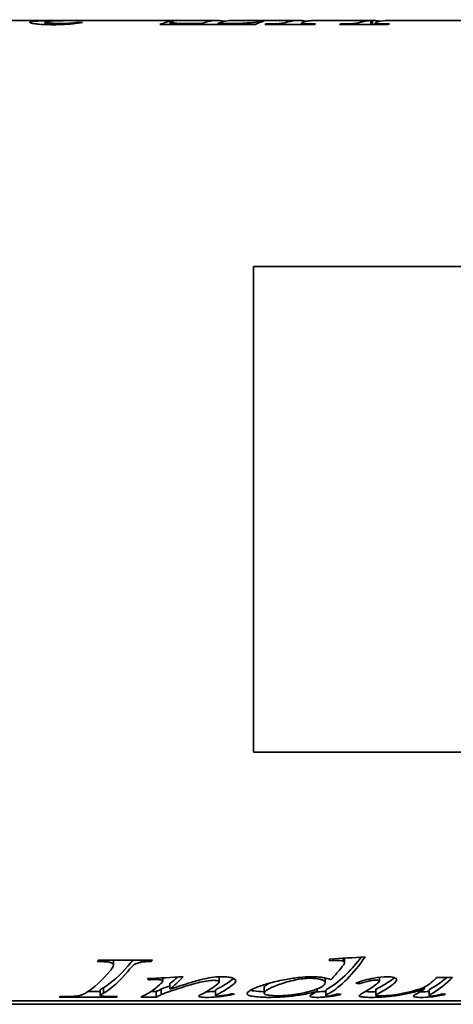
# Model space of a CAD drawing. Header units: millimetres. Extents: x 362 to 898, y 193 to 699.
# Tile 3 of 5: x 493 to 570, y 388 to 562. Entities that reach past the tile are written whole.
import ezdxf

# ---------------------------------------------------------------- set-up
doc = ezdxf.new("R2010")
doc.units = ezdxf.units.MM
doc.header["$LTSCALE"] = 3
doc.layers.add('Krawędzie widoczne(ISO)', color=7, linetype='Continuous', lineweight=35, true_color=0x262659)

msp = doc.modelspace()

# ---------------------------------------------------------------- linework, layer by layer
at = {"layer": 'Krawędzie widoczne(ISO)'}
for p, q in [((497.39, 562.3), (491.08, 562.3)), ((497.8, 561.57), (497.8, 562.04)), ((499.99, 562.24), (499.99, 562.27)), ((528.32, 562.3), (501.73, 562.3)), ((503.82, 561.86), (503.82, 561.98)), ((505.06, 562.29), (505.06, 562.29)), ((535.06, 561.6), (518.16, 561.6)), ((519.98, 562.15), (520.57, 562.15)), ((519.98, 561.6), (519.98, 562.15)), ((520.26, 561.6), (520.26, 561.98)), ((523.77, 561.76), (525.58, 561.76)), ((525.58, 561.6), (525.58, 561.76)), ((526.06, 561.93), (526.06, 561.93)), ((528.39, 561.76), (529.65, 561.76)), ((528.39, 561.6), (528.39, 561.76)), ((542.78, 562.3), (531.18, 562.3)), ((536.01, 562.15), (536.6, 562.15)), ((536.01, 561.98), (536.01, 562.15)), ((545.59, 561.6), (536.75, 561.6)), ((536.94, 561.6), (536.94, 561.68)), ((538.62, 561.6), (538.62, 561.7)), ((543.27, 561.6), (543.27, 561.82)), ((555.53, 562.29), (545.3, 562.29)), ((545.59, 562.3), (555.85, 562.3)), ((545.59, 562.29), (545.59, 562.3)), ((555.87, 562.3), (545.61, 562.3)), ((558.66, 561.6), (549.99, 561.6)), ((550.16, 561.6), (550.16, 561.68)), ((551.77, 561.6), (551.77, 561.7)), ((555.53, 561.6), (555.53, 562.29)), ((555.85, 561.6), (555.85, 562.3)), ((556.34, 561.6), (556.34, 561.82)), ((581.86, 562.3), (558.71, 562.3)), ((620.72, 518.72), (534.72, 518.72)), ((534.72, 518.72), (534.72, 432.72)), ((534.72, 432.72), (620.72, 432.72)), ((507.26, 395.89), (516.82, 395.89)), ((509.92, 395.89), (509.92, 395.06)), ((514.86, 395.89), (514.86, 395.52)), ((516.62, 395.89), (516.62, 395.63)), ((548.23, 396.06), (548.23, 395.79)), ((550.62, 396.21), (550.62, 395.72)), ((550.91, 396.23), (550.91, 395.46)), ((552.79, 394.15), (552.79, 394.15)), ((512.18, 393.56), (512.18, 393.56)), ((516.1, 392.61), (516.1, 392.41)), ((518.66, 392.75), (518.66, 392.17)), ((528.65, 392.93), (528.65, 392.07)), ((547.46, 392.72), (547.46, 391.93)), ((552.08, 393.33), (552.08, 393.33)), ((557.1, 392.86), (557.1, 392.2)), ((567.23, 392.82), (570.03, 392.82)), ((507.55, 390.62), (507.55, 389.63)), ((508.14, 391), (508.14, 390.01)), ((509.16, 390.7), (509.16, 390.7)), ((509.99, 391.36), (509.99, 391.36)), ((518.39, 390.76), (518.39, 389.77)), ((519.9, 391.74), (519.9, 390.76)), ((521.03, 391.7), (521.03, 391.7)), ((521.63, 392.26), (521.63, 392.26)), ((528.01, 390.61), (528.01, 389.62)), ((529.95, 390.72), (529.95, 390.72)), ((530.52, 391.11), (530.52, 391.11)), ((536.65, 391.01), (536.65, 390.02)), ((546.05, 390.78), (546.05, 390.36)), ((547.9, 390.82), (547.9, 390.82)), ((549.87, 391.19), (549.87, 391.19)), ((553.48, 392.02), (553.48, 391.71)), ((556.42, 390.66), (556.42, 389.67)), ((565.06, 391.13), (565.06, 390.79)), ((567.58, 390.72), (567.58, 390.72)), ((510.43, 389.35), (500.26, 389.35)), ((507.55, 390.34), (505.42, 390.34)), ((508.65, 390.34), (508.65, 390.34)), ((508.8, 390.45), (508.8, 390.45)), ((510.43, 389.43), (510.43, 389.35)), ((517.49, 389.35), (514.74, 389.35)), ((517.49, 390.34), (516.55, 390.34)), ((517.49, 390.34), (517.49, 389.35)), ((527.77, 390.33), (527.77, 390.33)), ((529.64, 390.53), (529.64, 390.53)), ((547.58, 390.58), (547.58, 389.59)), ((549, 390.53), (549, 390.53)), ((557.95, 390.57), (557.95, 390.57)), ((565.9, 390.6), (565.9, 389.61)), ((567.26, 390.49), (567.26, 390.49)), ((662.75, 388.7), (362.25, 388.7)), ((452.75, 388.06), (662.75, 388.06))]:
    msp.add_line(p, q, dxfattribs=at)
for centre, major_axis, ratio, start_param, end_param in [((504.08, -237.67), (861.49, -140.79), 0.91409, 1.718709, 1.71939), ((536.85, 465.93), (3.95, 96.36), 0.313827, 0.126667, 0.13315), ((545.67, 469.09), (3.13, 93.2), 0.26112, 0.124471, 0.131063), ((550.07, 469.09), (3.13, 93.2), 0.26112, 0.124471, 0.131063), ((558.76, 465.93), (3.95, 96.36), 0.313827, 0.126667, 0.13315), ((507.15, 484.36), (12.59, 95.62), 0.290505, 3.56351, 3.570876), ((516.72, 482.82), (-11.27, -94.1), 0.266417, 0.418602, 0.426034), ((551.4, 3521.29), (3183.99, 1257.72), 0.901195, 4.369457, 4.371331), ((519.12, 3026.91), (2375.67, 1412.58), 0.937961, 4.202473, 4.204809), ((516.02, 480.38), (6.51, -91.67), 0.225273, 5.974135, 5.981681), ((567.01, 482), (-7.73, -93.29), 0.257552, 0.302821, 0.319816), ((553.2, 639.62), (-88.87, 241.07), 0.785012, 2.70116, 2.703896), ((500.39, 488.86), (-4.95, -100.15), 0.363625, 0.131575, 0.1388), ((510.53, 483.41), (-3.6, -94.7), 0.287713, 0.127756, 0.135187), ((531.06, 707.72), (84.8, -310.92), 0.842987, 5.969242, 5.971318), ((549.98, 703.49), (81.5, -307.24), 0.841259, 5.976584, 5.97892), ((568.5, 617.05), (47.37, -225.36), 0.77873, 6.018007, 6.021041)]:
    msp.add_ellipse(centre, major_axis=major_axis, ratio=ratio, start_param=start_param, end_param=end_param, dxfattribs=at)
for points, knots in [([(495.05, 561.98), (495.05, 562.03), (495.15, 562.07), (495.62, 562.15), (496, 562.17), (496.56, 562.21), (497.07, 562.22), (498.34, 562.26), (499.18, 562.27), (499.99, 562.27)], [-0.583669, -0.583669, -0.583669, -0.583669, -0.5286535, -0.5286535, -0.4527086, -0.4527086, -0.2626508, -0.2626508, 0, 0, 0, 0]), ([(499.34, 561.55), (498.73, 561.55), (498.11, 561.56), (496.9, 561.62), (496.49, 561.66), (495.87, 561.73), (495.57, 561.78), (495.26, 561.85), (495.18, 561.88), (495.07, 561.93), (495.05, 561.96), (495.05, 561.98)], [-0.5229644, -0.5229644, -0.5229644, -0.5229644, -0.427974, -0.427974, -0.3233034, -0.3233034, -0.170588, -0.170588, -0.0876643, -0.0876643, 0, 0, 0, 0]), ([(499.99, 562.27), (499.46, 562.28), (498.96, 562.29), (497.98, 562.3), (497.65, 562.3), (497.42, 562.3), (497.4, 562.3), (497.39, 562.3)], [-0.5439878, -0.5439878, -0.5439878, -0.5439878, -0.4464116, -0.4464116, -0.3315822, -0.3315822, -0.3219319, -0.3219319, -0.3219319, -0.3219319]), ([(499.2, 562.22), (498.98, 562.21), (498.77, 562.2), (498.42, 562.17), (498.27, 562.16), (498.03, 562.13), (497.94, 562.12), (497.83, 562.08), (497.8, 562.06), (497.8, 562.04)], [-0.3365741, -0.3365741, -0.3365741, -0.3365741, -0.2476303, -0.2476303, -0.1644438, -0.1644438, -0.0832343, -0.0832343, 0, 0, 0, 0]), ([(497.8, 562.04), (497.8, 562.01), (497.86, 561.97), (498.19, 561.9), (498.44, 561.86), (498.88, 561.82), (499.17, 561.8), (499.68, 561.77), (499.85, 561.77), (500.21, 561.76), (500.4, 561.76), (500.58, 561.76)], [-0.3561044, -0.3561044, -0.3561044, -0.3561044, -0.294453, -0.294453, -0.2214412, -0.2214412, -0.1097987, -0.1097987, -0.0558894, -0.0558894, 0, 0, 0, 0]), ([(505.06, 562.29), (503.9, 562.28), (502.71, 562.28), (500.75, 562.26), (499.9, 562.24), (499.2, 562.22)], [-0.6352247, -0.6352247, -0.6352247, -0.6352247, -0.2841563, -0.2841563, 0, 0, 0, 0]), ([(504.41, 561.96), (504.15, 561.91), (503.83, 561.86), (502.97, 561.74), (502.52, 561.69), (501.82, 561.63), (501.36, 561.6), (500.37, 561.56), (499.86, 561.55), (499.34, 561.55)], [-0.4962423, -0.4962423, -0.4962423, -0.4962423, -0.4145905, -0.4145905, -0.3134091, -0.3134091, -0.1554796, -0.1554796, 0, 0, 0, 0]), ([(499.89, 562.28), (500.15, 562.29), (500.48, 562.29), (501.36, 562.3), (501.96, 562.3), (502.86, 562.3), (503.28, 562.3), (504.16, 562.3), (504.6, 562.29), (505.06, 562.29)], [-0.5514946, -0.5514946, -0.5514946, -0.5514946, -0.4362528, -0.4362528, -0.2698367, -0.2698367, -0.1364288, -0.1364288, 0, 0, 0, 0]), ([(500.58, 561.76), (500.89, 561.76), (501.18, 561.76), (501.76, 561.78), (502.04, 561.8), (502.59, 561.84), (502.85, 561.86), (503.36, 561.92), (503.6, 561.95), (503.82, 561.98)], [-0.4120384, -0.4120384, -0.4120384, -0.4120384, -0.3215512, -0.3215512, -0.2274321, -0.2274321, -0.1221824, -0.1221824, 0, 0, 0, 0]), ([(518.16, 561.6), (518.46, 561.73), (518.77, 561.83), (519.37, 562.01), (519.67, 562.09), (519.98, 562.15)], [-0.6118957, -0.6118957, -0.6118957, -0.6118957, -0.3059478, -0.3059478, 0, 0, 0, 0]), ([(520.26, 561.98), (520.26, 561.95), (520.31, 561.92), (520.5, 561.87), (520.58, 561.86), (520.76, 561.83), (520.86, 561.82), (520.98, 561.81)], [-0.200493, -0.200493, -0.200493, -0.200493, -0.0941417, -0.0941417, -0.0467778, -0.0467778, 0, 0, 0, 0]), ([(529.65, 561.76), (530.48, 561.76), (531.39, 561.77), (533.04, 561.81), (533.57, 561.85), (534.56, 561.92), (534.92, 561.96), (535.53, 562.05), (535.81, 562.1), (536.01, 562.15)], [-0.4917243, -0.4917243, -0.4917243, -0.4917243, -0.4227615, -0.4227615, -0.3509977, -0.3509977, -0.2281265, -0.2281265, 0, 0, 0, 0]), ([(536.6, 562.15), (536.35, 562.09), (536.09, 562.01), (535.57, 561.83), (535.31, 561.73), (535.06, 561.6)], [-0.604441, -0.604441, -0.604441, -0.604441, -0.3022205, -0.3022205, 0, 0, 0, 0]), ([(539.77, 561.8), (539.98, 561.83), (540.17, 561.87), (540.52, 561.96), (540.71, 562.01), (540.86, 562.05)], [-0.2793179, -0.2793179, -0.2793179, -0.2793179, -0.1667762, -0.1667762, 0, 0, 0, 0]), ([(543.72, 562.05), (543.59, 562.01), (543.47, 561.97), (543.32, 561.9), (543.27, 561.86), (543.27, 561.82)], [-0.2446863, -0.2446863, -0.2446863, -0.2446863, -0.1026943, -0.1026943, 0, 0, 0, 0]), ([(543.27, 561.82), (543.27, 561.8), (543.34, 561.77), (543.47, 561.75), (543.6, 561.72), (543.81, 561.71), (544.09, 561.69), (544.37, 561.68), (544.92, 561.68), (545.75, 561.68)], [0, 0, 0, 0, 1, 1, 1, 2, 2, 2, 3, 3, 3, 3]), ([(545.3, 562.29), (545.04, 562.28), (544.78, 562.25), (544.25, 562.17), (543.98, 562.12), (543.72, 562.05)], [-0.5672626, -0.5672626, -0.5672626, -0.5672626, -0.2836313, -0.2836313, 0, 0, 0, 0]), ([(552.89, 561.8), (553.08, 561.83), (553.25, 561.87), (553.61, 561.95), (553.8, 562), (553.97, 562.05)], [-0.2869162, -0.2869162, -0.2869162, -0.2869162, -0.1689798, -0.1689798, 0, 0, 0, 0]), ([(553.97, 562.05), (554.23, 562.12), (554.49, 562.17), (555.01, 562.25), (555.27, 562.28), (555.53, 562.29)], [-0.568493, -0.568493, -0.568493, -0.568493, -0.2842465, -0.2842465, 0, 0, 0, 0]), ([(555.85, 562.3), (556.19, 562.3), (556.53, 562.28), (557.01, 562.21), (557.15, 562.19), (557.29, 562.16)], [-0.7353216, -0.7353216, -0.7353216, -0.7353216, -0.3676608, -0.3676608, -0.2138089, -0.2138089, -0.2138089, -0.2138089]), ([(556.81, 562.05), (556.67, 562.01), (556.54, 561.97), (556.39, 561.9), (556.34, 561.86), (556.34, 561.82)], [-0.2437466, -0.2437466, -0.2437466, -0.2437466, -0.1000813, -0.1000813, 0, 0, 0, 0]), ([(556.34, 561.82), (556.34, 561.8), (556.41, 561.77), (556.54, 561.75), (556.68, 561.72), (556.89, 561.71), (557.17, 561.69), (557.46, 561.68), (558.02, 561.68), (558.85, 561.68)], [0, 0, 0, 0, 1, 1, 1, 2, 2, 2, 3, 3, 3, 3]), ([(553.86, 396.43), (553.02, 395.32), (552.18, 394.34), (550.26, 392.42), (549.19, 391.57), (548.11, 390.94)], [-2.041405, -2.041405, -2.041405, -2.041405, -1.14513, -1.14513, 0, 0, 0, 0]), ([(509.92, 395.06), (509.92, 395.17), (509.83, 395.28), (509.67, 395.36), (509.51, 395.45), (509.26, 395.52), (508.94, 395.56), (508.61, 395.61), (507.98, 395.63), (507.04, 395.63)], [0, 0, 0, 0, 1, 1, 1, 2, 2, 2, 3, 3, 3, 3]), ([(509.36, 394.03), (509.52, 394.22), (509.67, 394.42), (509.85, 394.75), (509.92, 394.91), (509.92, 395.06)], [-0.2807037, -0.2807037, -0.2807037, -0.2807037, -0.1143595, -0.1143595, 0, 0, 0, 0]), ([(514.86, 395.52), (514.62, 395.47), (514.4, 395.42), (514.01, 395.3), (513.85, 395.23), (513.65, 395.12), (513.61, 395.1), (513.42, 394.97), (513.24, 394.79), (512.87, 394.4), (512.66, 394.14), (512.47, 393.9)], [-0.4396842, -0.4396842, -0.4396842, -0.4396842, -0.3990667, -0.3990667, -0.3600582, -0.3600582, -0.3449242, -0.3449242, -0.2149452, -0.2149452, 0, 0, 0, 0]), ([(548.46, 392.42), (548.75, 392.72), (549.04, 393.03), (549.63, 393.69), (549.92, 394.04), (550.21, 394.4)], [-0.6356748, -0.6356748, -0.6356748, -0.6356748, -0.3178374, -0.3178374, 0, 0, 0, 0]), ([(518.66, 392.17), (518.66, 392.25), (518.55, 392.31), (518.33, 392.37), (518.11, 392.43), (517.85, 392.46), (517.53, 392.46)], [0, 0, 0, 0, 1, 1, 1, 2, 2, 2, 2]), ([(519.9, 390.76), (520.94, 391.07), (522.05, 391.43), (523.84, 391.99), (524.73, 392.27), (525.63, 392.49), (525.8, 392.53), (526.54, 392.69), (527.1, 392.79), (528.22, 392.92), (528.76, 392.95), (529.32, 392.95)], [-2.38188, -2.38188, -2.38188, -2.38188, -1.17967, -1.17967, -0.440911, -0.440911, -0.358172, -0.358172, -0.166986, -0.166986, 0, 0, 0, 0]), ([(529.32, 392.95), (529.48, 392.95), (529.65, 392.95), (529.96, 392.93), (530.11, 392.91), (530.54, 392.85), (530.77, 392.8), (531.15, 392.68), (531.31, 392.6), (531.54, 392.43), (531.59, 392.33), (531.59, 392.24)], [-0.3437168, -0.3437168, -0.3437168, -0.3437168, -0.3044631, -0.3044631, -0.2672855, -0.2672855, -0.1916055, -0.1916055, -0.1014438, -0.1014438, 0, 0, 0, 0]), ([(533.63, 389.95), (533.63, 390.08), (533.73, 390.2), (534.08, 390.49), (534.36, 390.64), (534.99, 390.93), (535.29, 391.05), (536.15, 391.39), (536.89, 391.63), (538.59, 392.08), (539.53, 392.29), (540.55, 392.48)], [-1.160811, -1.160811, -1.160811, -1.160811, -1.016855, -1.016855, -0.858538, -0.858538, -0.72256, -0.72256, -0.362005, -0.362005, 0, 0, 0, 0]), ([(544.78, 392.67), (544.33, 392.67), (543.9, 392.65), (543, 392.55), (542.56, 392.47), (541.11, 392.17), (540.18, 391.87), (539.32, 391.57), (539.21, 391.53), (538.35, 391.21), (537.7, 390.94), (536.88, 390.44), (536.65, 390.23), (536.65, 390.02)], [-1.474321, -1.474321, -1.474321, -1.474321, -1.339012, -1.339012, -1.186463, -1.186463, -0.799134, -0.799134, -0.740983, -0.740983, -0.345882, -0.345882, 0, 0, 0, 0]), ([(540.55, 392.48), (541.29, 392.62), (542.08, 392.74), (543.6, 392.9), (544.33, 392.95), (545.07, 392.95)], [-0.4831889, -0.4831889, -0.4831889, -0.4831889, -0.2211609, -0.2211609, 0, 0, 0, 0]), ([(547.46, 391.93), (547.46, 391.98), (547.44, 392.04), (547.36, 392.15), (547.31, 392.2), (547.07, 392.35), (546.85, 392.42), (546.45, 392.53), (546.17, 392.58), (545.51, 392.66), (545.15, 392.67), (544.78, 392.67)], [-0.3338364, -0.3338364, -0.3338364, -0.3338364, -0.3025672, -0.3025672, -0.2735795, -0.2735795, -0.2120407, -0.2120407, -0.1102002, -0.1102002, 0, 0, 0, 0]), ([(545.07, 392.95), (545.4, 392.95), (545.74, 392.94), (546.47, 392.89), (546.75, 392.85), (547.2, 392.78), (547.46, 392.72), (547.97, 392.59), (548.23, 392.51), (548.46, 392.42)], [-0.3140499, -0.3140499, -0.3140499, -0.3140499, -0.2642932, -0.2642932, -0.2044559, -0.2044559, -0.1103136, -0.1103136, 0, 0, 0, 0]), ([(552.91, 391.82), (553.37, 391.99), (553.89, 392.17), (554.96, 392.47), (555.5, 392.6), (556.1, 392.71)], [-0.4495311, -0.4495311, -0.4495311, -0.4495311, -0.2082549, -0.2082549, 0, 0, 0, 0]), ([(556.51, 392.35), (556.37, 392.35), (556.24, 392.34), (555.97, 392.32), (555.84, 392.31), (555.67, 392.28), (555.62, 392.28), (555.47, 392.25), (555.33, 392.22), (554.64, 392.04), (553.82, 391.81), (553.48, 391.71)], [-0.2867722, -0.2867722, -0.2867722, -0.2867722, -0.2462303, -0.2462303, -0.2037422, -0.2037422, -0.187555, -0.187555, -0.1495685, -0.1495685, 0, 0, 0, 0]), ([(557.1, 392.2), (557.1, 392.24), (557.04, 392.27), (556.91, 392.3), (556.79, 392.33), (556.66, 392.35), (556.51, 392.35)], [0, 0, 0, 0, 1, 1, 1, 2, 2, 2, 2]), ([(557.3, 389.56), (557.57, 389.56), (557.86, 389.57), (558.33, 389.6), (558.76, 389.62), (559.54, 389.71), (559.87, 389.75), (560.67, 389.88), (561.21, 389.98), (561.8, 390.11), (561.94, 390.14), (562.57, 390.29), (563.03, 390.42), (563.78, 390.64), (564.07, 390.73), (564.44, 390.86), (564.55, 390.9), (565.04, 391.1), (565.4, 391.3), (566.1, 391.76), (566.47, 392.05), (566.8, 392.37)], [-2.19091, -2.19091, -2.19091, -2.19091, -1.852492, -1.852492, -1.623106, -1.623106, -1.462435, -1.462435, -1.15989, -1.15989, -1.079443, -1.079443, -0.822904, -0.822904, -0.647895, -0.647895, -0.588299, -0.588299, -0.339287, -0.339287, 0, 0, 0, 0]), ([(558.47, 392.95), (558.96, 392.95), (559.36, 392.9), (559.67, 392.79), (559.98, 392.69), (560.14, 392.55), (560.14, 392.4)], [0, 0, 0, 0, 1, 1, 1, 2, 2, 2, 2]), ([(560.14, 392.4), (560.14, 392.28), (560.04, 392.14), (559.76, 391.82), (559.52, 391.62), (559.28, 391.45)], [-0.3592804, -0.3592804, -0.3592804, -0.3592804, -0.2168903, -0.2168903, 0, 0, 0, 0]), ([(518.39, 390.76), (518.24, 390.68), (518.09, 390.6), (517.79, 390.46), (517.64, 390.4), (517.49, 390.34)], [-0.3139631, -0.3139631, -0.3139631, -0.3139631, -0.1569815, -0.1569815, 0, 0, 0, 0]), ([(518.07, 391.51), (518.22, 391.65), (518.39, 391.8), (518.59, 392.03), (518.66, 392.13), (518.66, 392.17)], [-0.1304935, -0.1304935, -0.1304935, -0.1304935, -0.0509879, -0.0509879, 0, 0, 0, 0]), ([(526.4, 392.18), (525.86, 392.1), (525.36, 391.99), (524.21, 391.72), (523.64, 391.55), (522.76, 391.28), (522.21, 391.11), (521.09, 390.74), (520.51, 390.55), (519.97, 390.37)], [-0.8316847, -0.8316847, -0.8316847, -0.8316847, -0.7354202, -0.7354202, -0.5901939, -0.5901939, -0.3193525, -0.3193525, 0, 0, 0, 0]), ([(528.65, 392.07), (528.65, 392.14), (528.56, 392.2), (528.38, 392.24), (528.2, 392.28), (527.99, 392.31), (527.75, 392.31)], [0, 0, 0, 0, 1, 1, 1, 2, 2, 2, 2]), ([(528.18, 391.51), (528.31, 391.61), (528.44, 391.72), (528.59, 391.9), (528.65, 391.99), (528.65, 392.07)], [-0.2143395, -0.2143395, -0.2143395, -0.2143395, -0.088842, -0.088842, 0, 0, 0, 0]), ([(531.59, 392.24), (531.59, 392.12), (531.52, 391.99), (531.33, 391.74), (531.17, 391.59), (530.99, 391.46)], [-0.2928148, -0.2928148, -0.2928148, -0.2928148, -0.1669187, -0.1669187, 0, 0, 0, 0]), ([(539.06, 389.58), (539.26, 389.58), (539.45, 389.58), (539.85, 389.59), (540.05, 389.6), (540.7, 389.64), (541.14, 389.68), (542.59, 389.86), (543.58, 390.06), (544.45, 390.28), (544.51, 390.29), (545.4, 390.53), (546.19, 390.8), (547.16, 391.35), (547.46, 391.63), (547.46, 391.93)], [-1.45749, -1.45749, -1.45749, -1.45749, -1.39994, -1.39994, -1.337339, -1.337339, -1.190153, -1.190153, -0.792378, -0.792378, -0.760649, -0.760649, -0.334167, -0.334167, 0, 0, 0, 0]), ([(554.48, 390.26), (554.8, 390.44), (555.12, 390.63), (555.76, 391.05), (556.08, 391.28), (556.4, 391.52)], [-0.6015021, -0.6015021, -0.6015021, -0.6015021, -0.3007511, -0.3007511, 0, 0, 0, 0]), ([(565.06, 390.79), (564.13, 390.47), (563.12, 390.18), (561.36, 389.8), (560.49, 389.64), (559.38, 389.51), (558.54, 389.41), (557.2, 389.33), (556.87, 389.32), (556.22, 389.3), (555.91, 389.29), (555.59, 389.29)], [-3.554392, -3.554392, -3.554392, -3.554392, -1.760329, -1.760329, -0.540301, -0.540301, -0.20118, -0.20118, -0.095764, -0.095764, 0, 0, 0, 0]), ([(556.4, 391.52), (556.58, 391.65), (556.78, 391.81), (557.02, 392.05), (557.1, 392.14), (557.1, 392.2)], [-0.1419603, -0.1419603, -0.1419603, -0.1419603, -0.0581832, -0.0581832, 0, 0, 0, 0]), ([(559.28, 391.45), (558.95, 391.2), (558.61, 390.98), (557.94, 390.55), (557.6, 390.35), (557.26, 390.17)], [-0.6222126, -0.6222126, -0.6222126, -0.6222126, -0.3111063, -0.3111063, 0, 0, 0, 0]), ([(563.33, 389.71), (563.44, 389.78), (563.64, 389.89), (564.28, 390.27), (564.67, 390.52), (565.06, 390.79)], [-0.6936442, -0.6936442, -0.6936442, -0.6936442, -0.397768, -0.397768, 0, 0, 0, 0]), ([(503.77, 389.58), (504, 389.63), (504.21, 389.7), (504.63, 389.86), (504.84, 389.97), (505.01, 390.08)], [-0.3338872, -0.3338872, -0.3338872, -0.3338872, -0.1937744, -0.1937744, 0, 0, 0, 0]), ([(508.14, 390.01), (507.99, 389.93), (507.82, 389.83), (507.63, 389.72), (507.55, 389.66), (507.55, 389.63)], [-0.1906859, -0.1906859, -0.1906859, -0.1906859, -0.0681702, -0.0681702, 0, 0, 0, 0]), ([(507.55, 389.63), (507.55, 389.59), (507.63, 389.55), (507.78, 389.53), (507.94, 389.5), (508.18, 389.48), (508.52, 389.46), (508.85, 389.45), (509.56, 389.44), (510.63, 389.43)], [0, 0, 0, 0, 1, 1, 1, 2, 2, 2, 3, 3, 3, 3]), ([(518.39, 389.77), (518.24, 389.69), (518.09, 389.61), (517.79, 389.47), (517.64, 389.41), (517.49, 389.35)], [-0.3173484, -0.3173484, -0.3173484, -0.3173484, -0.1586742, -0.1586742, 0, 0, 0, 0]), ([(519.97, 390.37), (519.65, 390.27), (519.36, 390.17), (518.84, 389.96), (518.6, 389.86), (518.39, 389.77)], [-0.3783764, -0.3783764, -0.3783764, -0.3783764, -0.1924573, -0.1924573, 0, 0, 0, 0]), ([(525.01, 389.48), (525.01, 389.53), (525.09, 389.59), (525.33, 389.74), (525.53, 389.85), (525.73, 389.94)], [-0.3093898, -0.3093898, -0.3093898, -0.3093898, -0.1844052, -0.1844052, 0, 0, 0, 0]), ([(526.44, 389.29), (526, 389.29), (525.66, 389.31), (525.4, 389.34), (525.14, 389.38), (525.01, 389.42), (525.01, 389.48)], [0, 0, 0, 0, 1, 1, 1, 2, 2, 2, 2]), ([(528.44, 389.87), (528.33, 389.81), (528.21, 389.75), (528.06, 389.66), (528.01, 389.63), (528.01, 389.62)], [-0.08202824, -0.08202824, -0.08202824, -0.08202824, -0.03305407, -0.03305407, 0, 0, 0, 0]), ([(528.01, 389.62), (528.01, 389.59), (528.06, 389.57), (528.15, 389.56), (528.23, 389.54), (528.33, 389.53), (528.42, 389.53)], [0, 0, 0, 0, 1, 1, 1, 2, 2, 2, 2]), ([(531.34, 389.87), (530.86, 389.75), (530.33, 389.65), (529.31, 389.49), (528.8, 389.42), (528.26, 389.38)], [-0.4551587, -0.4551587, -0.4551587, -0.4551587, -0.1986913, -0.1986913, 0, 0, 0, 0]), ([(528.89, 389.57), (529.21, 389.61), (529.52, 389.66), (530.14, 389.77), (530.47, 389.85), (530.77, 389.93)], [-0.296312, -0.296312, -0.296312, -0.296312, -0.1671296, -0.1671296, 0, 0, 0, 0]), ([(537.47, 389.29), (537.2, 389.29), (536.93, 389.3), (536.41, 389.31), (536.16, 389.32), (535.42, 389.37), (535.04, 389.41), (534.42, 389.5), (534.16, 389.56), (533.72, 389.73), (533.63, 389.84), (533.63, 389.95)], [-0.5897206, -0.5897206, -0.5897206, -0.5897206, -0.5347399, -0.5347399, -0.4805173, -0.4805173, -0.3667469, -0.3667469, -0.2084147, -0.2084147, 0, 0, 0, 0]), ([(536.65, 390.3), (535.96, 390.32), (535.34, 390.36), (534.56, 390.47), (534.37, 390.51), (534.21, 390.55)], [0.276066, 0.276066, 0.276066, 0.276066, 1, 1, 1.290474, 1.290474, 1.290474, 1.290474]), ([(536.65, 390.02), (536.65, 389.94), (536.71, 389.87), (537.05, 389.73), (537.26, 389.7), (537.59, 389.65), (537.85, 389.62), (538.29, 389.59), (538.44, 389.59), (538.75, 389.58), (538.9, 389.58), (539.06, 389.58)], [-0.282557, -0.282557, -0.282557, -0.282557, -0.2356784, -0.2356784, -0.1908164, -0.1908164, -0.0941076, -0.0941076, -0.0477665, -0.0477665, 0, 0, 0, 0]), ([(540.68, 389.43), (540.17, 389.39), (539.62, 389.35), (538.53, 389.31), (538.01, 389.29), (537.47, 389.29)], [-0.3443227, -0.3443227, -0.3443227, -0.3443227, -0.1608554, -0.1608554, 0, 0, 0, 0]), ([(546.05, 390.36), (545.19, 390.13), (544.24, 389.91), (542.48, 389.62), (541.6, 389.51), (540.68, 389.43)], [-0.7744975, -0.7744975, -0.7744975, -0.7744975, -0.3323459, -0.3323459, 0, 0, 0, 0]), ([(544.78, 389.51), (544.78, 389.56), (544.84, 389.63), (545.02, 389.76), (545.17, 389.85), (545.33, 389.94)], [-0.2813473, -0.2813473, -0.2813473, -0.2813473, -0.1615339, -0.1615339, 0, 0, 0, 0]), ([(546.07, 389.29), (545.73, 389.29), (545.43, 389.31), (545.17, 389.35), (544.91, 389.38), (544.78, 389.43), (544.78, 389.51)], [0, 0, 0, 0, 1, 1, 1, 2, 2, 2, 2]), ([(545.33, 389.94), (545.45, 390), (545.57, 390.07), (545.81, 390.21), (545.93, 390.28), (546.05, 390.36)], [-0.2435818, -0.2435818, -0.2435818, -0.2435818, -0.1217909, -0.1217909, 0, 0, 0, 0]), ([(550.3, 389.82), (549.97, 389.73), (549.6, 389.65), (548.75, 389.5), (548.38, 389.45), (547.79, 389.38), (547.43, 389.35), (546.89, 389.31), (546.72, 389.31), (546.39, 389.3), (546.23, 389.29), (546.07, 389.29)], [-0.4311221, -0.4311221, -0.4311221, -0.4311221, -0.3383, -0.3383, -0.2306685, -0.2306685, -0.1022051, -0.1022051, -0.0487017, -0.0487017, 0, 0, 0, 0]), ([(548.11, 389.96), (547.97, 389.88), (547.82, 389.79), (547.64, 389.67), (547.58, 389.62), (547.58, 389.59)], [-0.1523568, -0.1523568, -0.1523568, -0.1523568, -0.0629396, -0.0629396, 0, 0, 0, 0]), ([(547.58, 389.59), (547.58, 389.57), (547.61, 389.56), (547.68, 389.54), (547.75, 389.53), (547.82, 389.53), (547.89, 389.53)], [0, 0, 0, 0, 1, 1, 1, 2, 2, 2, 2]), ([(548.27, 389.55), (548.43, 389.58), (548.63, 389.61), (549.11, 389.73), (549.41, 389.81), (549.66, 389.89)], [-0.2725221, -0.2725221, -0.2725221, -0.2725221, -0.1588141, -0.1588141, 0, 0, 0, 0]), ([(553.5, 389.56), (553.5, 389.64), (553.62, 389.74), (553.94, 389.95), (554.21, 390.11), (554.48, 390.26)], [-0.4211348, -0.4211348, -0.4211348, -0.4211348, -0.2532638, -0.2532638, 0, 0, 0, 0]), ([(555.59, 389.29), (555.31, 389.29), (555.04, 389.3), (554.46, 389.33), (554.24, 389.35), (553.92, 389.39), (553.77, 389.41), (553.61, 389.46), (553.57, 389.48), (553.52, 389.52), (553.5, 389.54), (553.5, 389.56)], [-0.2670966, -0.2670966, -0.2670966, -0.2670966, -0.2220828, -0.2220828, -0.165674, -0.165674, -0.0879419, -0.0879419, -0.0452599, -0.0452599, 0, 0, 0, 0]), ([(557.26, 390.17), (557.04, 390.06), (556.8, 389.94), (556.52, 389.77), (556.42, 389.71), (556.42, 389.67)], [-0.1866498, -0.1866498, -0.1866498, -0.1866498, -0.074419, -0.074419, 0, 0, 0, 0]), ([(556.42, 389.67), (556.42, 389.64), (556.5, 389.61), (556.66, 389.59), (556.82, 389.57), (557.03, 389.56), (557.3, 389.56)], [0, 0, 0, 0, 1, 1, 1, 2, 2, 2, 2]), ([(564.45, 389.29), (564.04, 389.29), (563.71, 389.31), (563.46, 389.34), (563.21, 389.38), (563.08, 389.42), (563.08, 389.48)], [0, 0, 0, 0, 1, 1, 1, 2, 2, 2, 2]), ([(566.66, 390.12), (566.46, 390), (566.24, 389.87), (566.01, 389.72), (565.9, 389.65), (565.9, 389.61)], [-0.2445323, -0.2445323, -0.2445323, -0.2445323, -0.0851255, -0.0851255, 0, 0, 0, 0]), ([(565.9, 389.61), (565.9, 389.58), (565.93, 389.56), (565.99, 389.54), (566.05, 389.53), (566.14, 389.52), (566.25, 389.52)], [0, 0, 0, 0, 1, 1, 1, 2, 2, 2, 2]), ([(568.78, 389.83), (568.4, 389.73), (567.97, 389.63), (567.11, 389.48), (566.66, 389.42), (566.17, 389.37)], [-0.4155938, -0.4155938, -0.4155938, -0.4155938, -0.185475, -0.185475, 0, 0, 0, 0]), ([(566.25, 389.52), (566.29, 389.52), (566.33, 389.52), (566.42, 389.53), (566.46, 389.53), (566.6, 389.54), (566.7, 389.55), (566.79, 389.56), (566.82, 389.56), (566.94, 389.58), (567.02, 389.6), (567.35, 389.67), (567.75, 389.77), (568.23, 389.9)], [-1.068742, -1.068742, -1.068742, -1.068742, -0.926142, -0.926142, -0.769443, -0.769443, -0.392387, -0.392387, -0.348051, -0.348051, -0.283449, -0.283449, 0, 0, 0, 0])]:
    msp.add_open_spline(points, degree=3, knots=knots, dxfattribs=at)
for points in [[(520.57, 562.15), (520.37, 562.1), (520.26, 562.04), (520.26, 561.98)], [(520.98, 561.81), (521.34, 561.78), (522.27, 561.76), (523.77, 561.76)], [(525.58, 561.76), (526.97, 562.31), (528.35, 562.44), (529.73, 562.16)], [(531.18, 562.3), (530.25, 562.3), (529.32, 562.12), (528.39, 561.76)], [(536.94, 561.68), (537.7, 561.68), (538.26, 561.68), (538.62, 561.7)], [(538.62, 561.7), (539.14, 561.73), (539.53, 561.76), (539.77, 561.8)], [(540.86, 562.05), (541.98, 562.34), (543.09, 562.38), (544.21, 562.16)], [(545.61, 562.3), (545.6, 562.3), (545.6, 562.3), (545.59, 562.3)], [(550.16, 561.68), (550.89, 561.68), (551.43, 561.68), (551.77, 561.7)], [(551.77, 561.7), (552.28, 561.73), (552.65, 561.76), (552.89, 561.8)], [(558.71, 562.3), (558.08, 562.3), (557.44, 562.22), (556.81, 562.05)], [(513.44, 395.89), (513.18, 395.68), (512.85, 395.31), (512.47, 394.84)], [(554.56, 396.48), (552.41, 393.41), (550.26, 391.21), (548.11, 389.96)], [(549.64, 395.84), (549.36, 395.84), (548.89, 395.82), (548.23, 395.79)], [(550.62, 395.72), (550.38, 395.8), (550.05, 395.84), (549.64, 395.84)], [(512.47, 394.84), (511.03, 393.15), (509.58, 391.86), (508.14, 391)], [(516.62, 395.63), (515.83, 395.63), (515.24, 395.6), (514.86, 395.52)], [(550.21, 394.4), (550.41, 394.64), (550.56, 394.84), (550.68, 395)], [(550.91, 395.46), (550.91, 395.56), (550.81, 395.65), (550.62, 395.72)], [(550.68, 395), (550.83, 395.18), (550.91, 395.33), (550.91, 395.46)], [(505.01, 390.08), (506.46, 390.97), (507.91, 392.3), (509.36, 394.03)], [(512.47, 393.9), (511.03, 392.19), (509.58, 390.89), (508.14, 390.01)], [(516.78, 392.44), (516.55, 392.43), (516.33, 392.42), (516.1, 392.41)], [(517.53, 392.46), (517.4, 392.46), (517.15, 392.45), (516.78, 392.44)], [(522.29, 392.95), (521.5, 392.09), (520.7, 391.36), (519.9, 390.76)], [(521.28, 392.89), (520.82, 392.47), (520.36, 392.08), (519.9, 391.74)], [(530.99, 392.43), (530.14, 391.79), (529.29, 391.27), (528.44, 390.85)], [(531.24, 392.63), (531.17, 392.56), (531.09, 392.5), (530.99, 392.43)], [(556.1, 392.71), (556.95, 392.87), (557.74, 392.95), (558.47, 392.95)], [(559.28, 392.42), (558.61, 391.93), (557.94, 391.51), (557.26, 391.16)], [(559.72, 392.77), (559.6, 392.66), (559.46, 392.54), (559.28, 392.42)], [(570.03, 392.82), (568.9, 391.69), (567.78, 390.78), (566.66, 390.12)], [(569.01, 392.82), (568.22, 392.13), (567.44, 391.56), (566.66, 391.1)], [(508.14, 391), (507.74, 390.78), (507.55, 390.67), (507.55, 390.62)], [(514.74, 389.35), (515.85, 389.81), (516.96, 390.54), (518.07, 391.51)], [(519.9, 391.33), (519.3, 391.14), (518.8, 390.94), (518.39, 390.76)], [(525.73, 389.94), (526.54, 390.36), (527.36, 390.88), (528.18, 391.51)], [(527.75, 392.31), (527.38, 392.31), (526.93, 392.26), (526.4, 392.18)], [(528.44, 390.85), (528.16, 390.71), (528.01, 390.63), (528.01, 390.61)], [(530.99, 391.46), (530.14, 390.82), (529.29, 390.29), (528.44, 389.87)], [(537.54, 391.8), (536.95, 391.5), (536.65, 391.24), (536.65, 391.01)], [(537.51, 391.79), (537.51, 391.79), (537.51, 391.79), (537.51, 391.79)], [(548.11, 390.94), (547.76, 390.74), (547.58, 390.63), (547.58, 390.58)], [(549.35, 390.78), (549.35, 390.78), (549.35, 390.78), (549.35, 390.78)], [(557.26, 391.16), (556.7, 390.87), (556.42, 390.72), (556.42, 390.66)], [(566.66, 391.1), (566.15, 390.8), (565.9, 390.66), (565.9, 390.6)], [(500.52, 389.43), (501.56, 389.43), (502.24, 389.44), (502.56, 389.46)], [(502.56, 389.46), (503.11, 389.49), (503.51, 389.53), (503.77, 389.58)], [(526.44, 390.29), (526.41, 390.29), (526.38, 390.29), (526.36, 390.29)], [(528.01, 390.35), (527.43, 390.31), (526.91, 390.29), (526.44, 390.29)], [(528.26, 389.38), (527.58, 389.32), (526.97, 389.29), (526.44, 389.29)], [(528.42, 389.53), (528.54, 389.53), (528.7, 389.54), (528.89, 389.57)], [(546.07, 390.29), (546.02, 390.29), (545.98, 390.29), (545.93, 390.29)], [(547.58, 390.35), (547.04, 390.31), (546.54, 390.29), (546.07, 390.29)], [(547.89, 389.53), (547.99, 389.53), (548.12, 389.53), (548.27, 389.55)], [(555.59, 390.29), (555.21, 390.29), (554.88, 390.3), (554.58, 390.31)], [(556.42, 390.3), (556.14, 390.29), (555.86, 390.29), (555.59, 390.29)], [(556.19, 390.29), (556.19, 390.29), (556.19, 390.29), (556.19, 390.29)], [(563.08, 389.48), (563.08, 389.53), (563.16, 389.61), (563.33, 389.71)], [(564.45, 390.29), (564.4, 390.29), (564.35, 390.29), (564.3, 390.29)], [(565.9, 390.34), (565.41, 390.3), (564.92, 390.29), (564.45, 390.29)], [(566.17, 389.37), (565.58, 389.32), (565.01, 389.29), (564.45, 389.29)]]:
    msp.add_open_spline(points, degree=3, dxfattribs=at)

doc.saveas('drawing.dxf')
